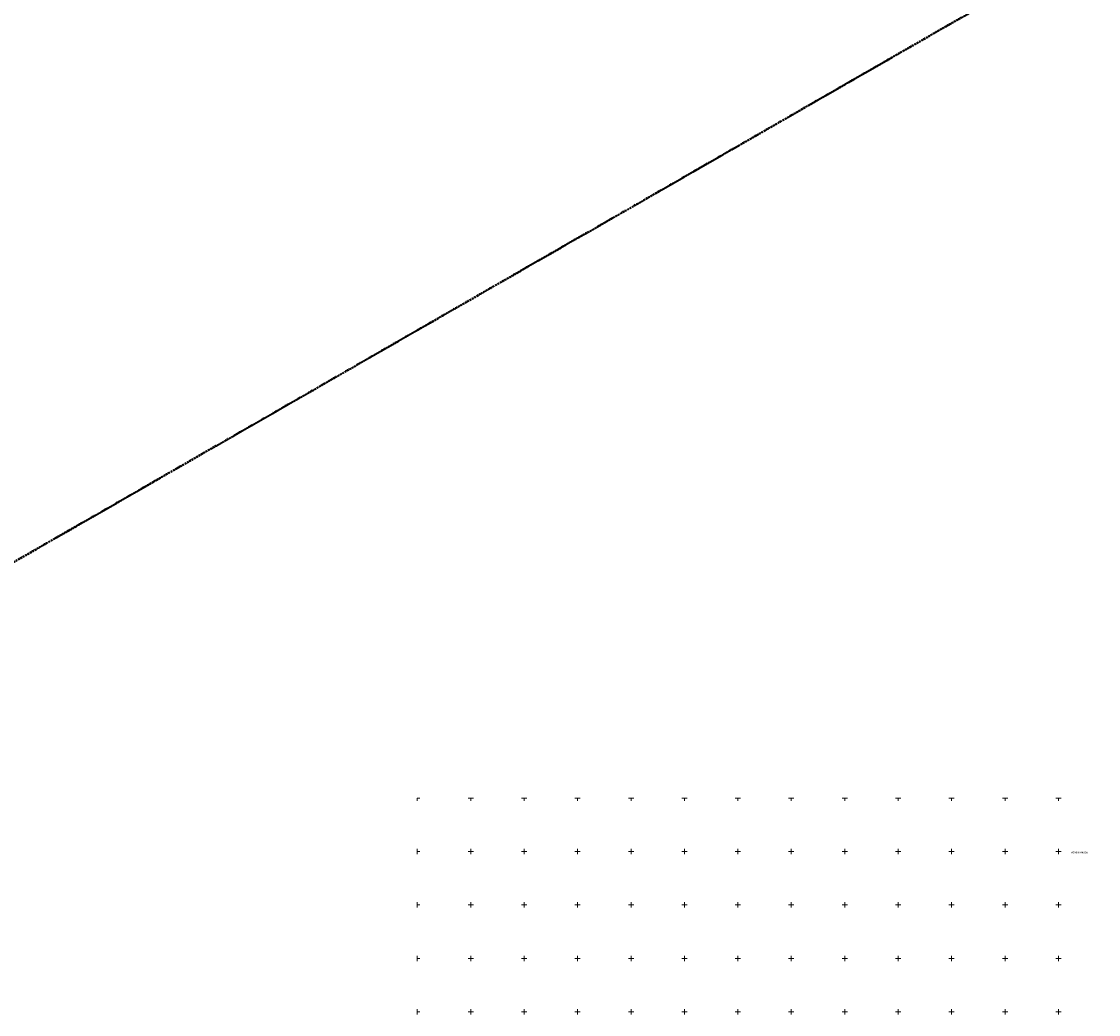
# Model space of a CAD drawing. Extents: x 6414462 to 20492237, y 5756825 to 17376351.
# Tile 122 of 127: x 6497630 to 6498637, y 5810048 to 5810976. Entities that reach past the tile are written whole.
import ezdxf
from ezdxf.enums import TextEntityAlignment as Align

# ---------------------------------------------------------------- set-up
doc = ezdxf.new("R2010")
doc.units = 0
for name, pattern in [('2324-2024 mdcp$0$KROPK2', [1, 0.05, -0.95]), ('2324-2024 mdcp$0$KROPK3-2', [2.49, 1.5, -0.47, 0.05, -0.47]), ('2324-2024 mdcp$0$PRZER3-2', [2.5, 1.5, -1]), ('Lipnica teren 1$0$HIDDEN2', [0.1875, 0.125, -0.0625])]:
    doc.linetypes.add(name, pattern=pattern)
for name, color, linetype, lineweight in [('2324-2024 mdcp$0$GESJAE', 7, 'Continuous', 50), ('2324-2024 mdcp$0$GESJEW', 7, 'Continuous', 35), ('2324-2024 mdcp$0$GESJOB', 7, 'Continuous', 35), ('2324-2024 mdcp$0$GESJOB_O', 7, 'Continuous', 35), ('2324-2024 mdcp$0$Ramka sekcyjna', 7, 'Continuous', 18)]:
    doc.layers.add(name, color=color, linetype=linetype, lineweight=lineweight)
doc.layers.add('Lipnica teren 1$0$demontaże', color=10, linetype='Continuous')
doc.styles.add('2324-2024 mdcp$0$Arial', font='arial.ttf')

# ---------------------------------------------------------------- blocks, each defined once
blk = doc.blocks.new('2324-2024 mdcp')
at = {"layer": '2324-2024 mdcp$0$GESJOB_O', "true_color": 0xffffff}
blk.add_hatch(color=7, dxfattribs=at).paths.add_polyline_path([(6498612.3, 5810198.2), (6498612.3, 5810199.9), (6498627.3, 5810199.9), (6498627.3, 5810198.2), (6498612.3, 5810198.2)], flags=0)
at = {"layer": '2324-2024 mdcp$0$GESJAE', "color": 7, "linetype": '2324-2024 mdcp$0$KROPK2', "lineweight": 50}
blk.add_lwpolyline([(6500186.7, 5812059.7), (6499658.4, 5811984.7), (6498835, 5811167.3), (6497738.5, 5810537.3), (6497005.6, 5810116.2)], dxfattribs=at)
at = {"layer": '2324-2024 mdcp$0$GESJEW', "color": 7, "linetype": '2324-2024 mdcp$0$KROPK3-2', "lineweight": 35}
blk.add_lwpolyline([(6497005.6, 5810116.2), (6497738.5, 5810537.3), (6498835, 5811167.3), (6499658.4, 5811984.7), (6500186.7, 5812059.7), (6500281.8, 5812096.9), (6500289.7, 5812096.3), (6500317.3, 5812077), (6500349.8, 5812077.2), (6500354.9, 5812073.2), (6500368.7, 5812048.9), (6500421.8, 5812023.8), (6500453.9, 5812015.5), (6500464.7, 5812017.4), (6500477.9, 5812015.6), (6500485.7, 5812017.7), (6500493, 5812017.8), (6500534.8, 5811981.2), (6500580.6, 5811957.7), (6500714, 5811999.8), (6500837.6, 5812179.3), (6500888.1, 5812252.7)], dxfattribs=at)
at = {"layer": '2324-2024 mdcp$0$GESJOB', "color": 7, "linetype": '2324-2024 mdcp$0$PRZER3-2', "lineweight": 35}
blk.add_lwpolyline([(6500186.7, 5812059.7), (6499658.4, 5811984.7), (6498835, 5811167.3), (6497738.5, 5810537.3), (6497005.6, 5810116.2)], dxfattribs=at)
at = {"layer": '2324-2024 mdcp$0$Ramka sekcyjna', "color": 7, "linetype": 'Continuous', "lineweight": 18, "flags": 128}
for points in [[(6498000, 5810250), (6498000, 5810247.5)], [(6498000, 5810250), (6498002.5, 5810250)], [(6498052.5, 5810250), (6498047.5, 5810250)], [(6498050, 5810250), (6498050, 5810247.5)], [(6498102.5, 5810250), (6498097.5, 5810250)], [(6498100, 5810250), (6498100, 5810247.5)], [(6498152.5, 5810250), (6498147.5, 5810250)], [(6498150, 5810250), (6498150, 5810247.5)], [(6498202.5, 5810250), (6498197.5, 5810250)], [(6498200, 5810250), (6498200, 5810247.5)], [(6498252.5, 5810250), (6498247.5, 5810250)], [(6498250, 5810250), (6498250, 5810247.5)], [(6498302.5, 5810250), (6498297.5, 5810250)], [(6498300, 5810250), (6498300, 5810247.5)], [(6498352.5, 5810250), (6498347.5, 5810250)], [(6498350, 5810250), (6498350, 5810247.5)], [(6498400, 5810250), (6498397.5, 5810250)], [(6498400, 5810250), (6498400, 5810247.5)], [(6498400, 5810250), (6498400, 5810247.5)], [(6498400, 5810250), (6498402.5, 5810250)], [(6498452.5, 5810250), (6498447.5, 5810250)], [(6498450, 5810250), (6498450, 5810247.5)], [(6498502.5, 5810250), (6498497.5, 5810250)], [(6498500, 5810250), (6498500, 5810247.5)], [(6498552.5, 5810250), (6498547.5, 5810250)], [(6498550, 5810250), (6498550, 5810247.5)], [(6498602.5, 5810250), (6498597.5, 5810250)], [(6498600, 5810250), (6498600, 5810247.5)], [(6498000, 5810197.5), (6498000, 5810202.5)], [(6498050, 5810197.5), (6498050, 5810202.5)], [(6498100, 5810197.5), (6498100, 5810202.5)], [(6498150, 5810197.5), (6498150, 5810202.5)], [(6498200, 5810197.5), (6498200, 5810202.5)], [(6498250, 5810197.5), (6498250, 5810202.5)], [(6498300, 5810197.5), (6498300, 5810202.5)], [(6498350, 5810197.5), (6498350, 5810202.5)], [(6498400, 5810197.5), (6498400, 5810202.5)], [(6498400, 5810197.5), (6498400, 5810202.5)], [(6498450, 5810197.5), (6498450, 5810202.5)], [(6498500, 5810197.5), (6498500, 5810202.5)], [(6498550, 5810197.5), (6498550, 5810202.5)], [(6498600, 5810197.5), (6498600, 5810202.5)], [(6498000, 5810200), (6498002.5, 5810200)], [(6498052.5, 5810200), (6498047.5, 5810200)], [(6498102.5, 5810200), (6498097.5, 5810200)], [(6498152.5, 5810200), (6498147.5, 5810200)], [(6498202.5, 5810200), (6498197.5, 5810200)], [(6498252.5, 5810200), (6498247.5, 5810200)], [(6498302.5, 5810200), (6498297.5, 5810200)], [(6498352.5, 5810200), (6498347.5, 5810200)], [(6498400, 5810200), (6498397.5, 5810200)], [(6498400, 5810200), (6498402.5, 5810200)], [(6498452.5, 5810200), (6498447.5, 5810200)], [(6498502.5, 5810200), (6498497.5, 5810200)], [(6498552.5, 5810200), (6498547.5, 5810200)], [(6498602.5, 5810200), (6498597.5, 5810200)], [(6498000, 5810147.5), (6498000, 5810152.5)], [(6498000, 5810150), (6498002.5, 5810150)], [(6498052.5, 5810150), (6498047.5, 5810150)], [(6498050, 5810147.5), (6498050, 5810152.5)], [(6498102.5, 5810150), (6498097.5, 5810150)], [(6498100, 5810147.5), (6498100, 5810152.5)], [(6498152.5, 5810150), (6498147.5, 5810150)], [(6498150, 5810147.5), (6498150, 5810152.5)], [(6498202.5, 5810150), (6498197.5, 5810150)], [(6498200, 5810147.5), (6498200, 5810152.5)], [(6498252.5, 5810150), (6498247.5, 5810150)], [(6498250, 5810147.5), (6498250, 5810152.5)], [(6498302.5, 5810150), (6498297.5, 5810150)], [(6498300, 5810147.5), (6498300, 5810152.5)], [(6498352.5, 5810150), (6498347.5, 5810150)], [(6498350, 5810147.5), (6498350, 5810152.5)], [(6498400, 5810150), (6498397.5, 5810150)], [(6498400, 5810147.5), (6498400, 5810152.5)], [(6498400, 5810147.5), (6498400, 5810152.5)], [(6498400, 5810150), (6498402.5, 5810150)], [(6498452.5, 5810150), (6498447.5, 5810150)], [(6498450, 5810147.5), (6498450, 5810152.5)], [(6498502.5, 5810150), (6498497.5, 5810150)], [(6498500, 5810147.5), (6498500, 5810152.5)], [(6498552.5, 5810150), (6498547.5, 5810150)], [(6498550, 5810147.5), (6498550, 5810152.5)], [(6498602.5, 5810150), (6498597.5, 5810150)], [(6498600, 5810147.5), (6498600, 5810152.5)], [(6498000, 5810097.5), (6498000, 5810102.5)], [(6498000, 5810100), (6498002.5, 5810100)], [(6498052.5, 5810100), (6498047.5, 5810100)], [(6498050, 5810097.5), (6498050, 5810102.5)], [(6498102.5, 5810100), (6498097.5, 5810100)], [(6498100, 5810097.5), (6498100, 5810102.5)], [(6498152.5, 5810100), (6498147.5, 5810100)], [(6498150, 5810097.5), (6498150, 5810102.5)], [(6498202.5, 5810100), (6498197.5, 5810100)], [(6498200, 5810097.5), (6498200, 5810102.5)], [(6498252.5, 5810100), (6498247.5, 5810100)], [(6498250, 5810097.5), (6498250, 5810102.5)], [(6498302.5, 5810100), (6498297.5, 5810100)], [(6498300, 5810097.5), (6498300, 5810102.5)], [(6498352.5, 5810100), (6498347.5, 5810100)], [(6498350, 5810097.5), (6498350, 5810102.5)], [(6498400, 5810100), (6498397.5, 5810100)], [(6498400, 5810097.5), (6498400, 5810102.5)], [(6498400, 5810097.5), (6498400, 5810102.5)], [(6498400, 5810100), (6498402.5, 5810100)], [(6498452.5, 5810100), (6498447.5, 5810100)], [(6498450, 5810097.5), (6498450, 5810102.5)], [(6498502.5, 5810100), (6498497.5, 5810100)], [(6498500, 5810097.5), (6498500, 5810102.5)], [(6498552.5, 5810100), (6498547.5, 5810100)], [(6498550, 5810097.5), (6498550, 5810102.5)], [(6498602.5, 5810100), (6498597.5, 5810100)], [(6498600, 5810097.5), (6498600, 5810102.5)], [(6498000, 5810047.5), (6498000, 5810052.5)], [(6498000, 5810050), (6498002.5, 5810050)], [(6498052.5, 5810050), (6498047.5, 5810050)], [(6498050, 5810047.5), (6498050, 5810052.5)], [(6498102.5, 5810050), (6498097.5, 5810050)], [(6498100, 5810047.5), (6498100, 5810052.5)], [(6498152.5, 5810050), (6498147.5, 5810050)], [(6498150, 5810047.5), (6498150, 5810052.5)], [(6498202.5, 5810050), (6498197.5, 5810050)], [(6498200, 5810047.5), (6498200, 5810052.5)], [(6498252.5, 5810050), (6498247.5, 5810050)], [(6498250, 5810047.5), (6498250, 5810052.5)], [(6498302.5, 5810050), (6498297.5, 5810050)], [(6498300, 5810047.5), (6498300, 5810052.5)], [(6498352.5, 5810050), (6498347.5, 5810050)], [(6498350, 5810047.5), (6498350, 5810052.5)], [(6498400, 5810050), (6498397.5, 5810050)], [(6498400, 5810047.5), (6498400, 5810052.5)], [(6498400, 5810047.5), (6498400, 5810052.5)], [(6498400, 5810050), (6498402.5, 5810050)], [(6498452.5, 5810050), (6498447.5, 5810050)], [(6498450, 5810047.5), (6498450, 5810052.5)], [(6498502.5, 5810050), (6498497.5, 5810050)], [(6498500, 5810047.5), (6498500, 5810052.5)], [(6498552.5, 5810050), (6498547.5, 5810050)], [(6498550, 5810047.5), (6498550, 5810052.5)], [(6498602.5, 5810050), (6498597.5, 5810050)], [(6498600, 5810047.5), (6498600, 5810052.5)]]:
    blk.add_lwpolyline(points, dxfattribs=at)
at = {"layer": '2324-2024 mdcp$0$GESJOB_O', "color": 7, "linetype": 'Continuous', "lineweight": 0, "style": '2324-2024 mdcp$0$Arial'}
blk.add_text('0010 LIPNICA', height=1.75, dxfattribs=at).set_placement((6498619.8, 5810198.2), align=Align.CENTER)
blk = doc.blocks.new('Lipnica teren 1')
at = {"layer": 'Lipnica teren 1$0$demontaże', "linetype": 'Lipnica teren 1$0$HIDDEN2'}
blk.add_blockref('2324-2024 mdcp', (0, 0), dxfattribs=at)

msp = doc.modelspace()

# ---------------------------------------------------------------- block references
msp.add_blockref('Lipnica teren 1', (0, 0))

doc.saveas('drawing.dxf')
